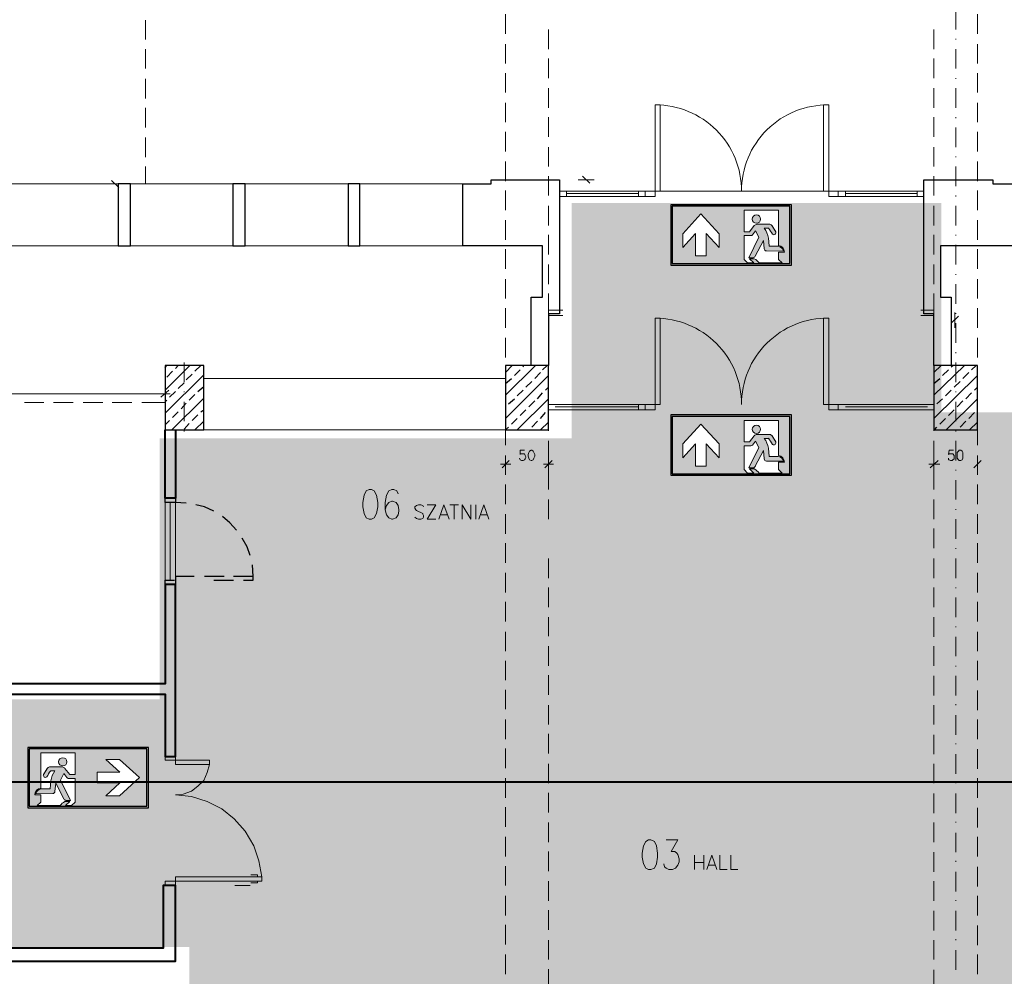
# Model space of a CAD drawing. Header units: millimetres. Extents: x 1 to 17496, y 1 to 30809.
# Tile 10 of 256: x 4293 to 5435, y 4746 to 5857. Entities that reach past the tile are written whole.
import ezdxf
from ezdxf.enums import TextEntityAlignment as Align

# ---------------------------------------------------------------- set-up
doc = ezdxf.new("R2010")
doc.units = ezdxf.units.MM
doc.linetypes.add('CENTER', pattern=[2, 1.25, -0.25, 0.25, -0.25])
for name, color, linetype, lineweight in [('0_Przyz_instalacja do central', 1, 'Continuous', 40), ('2DA_SYM', 252, 'Continuous', 25), ('CPCOLOR_255', 255, 'Continuous', 0), ('N_SSP_ewakuacja', 4, 'CENTER', 40)]:
    doc.layers.add(name, color=color, linetype=linetype, lineweight=lineweight)
for name, color, linetype in [('CP_WIPEOUT', 255, 'Continuous'), ('CPCOLOR_green', 114, 'Continuous'), ('Opisy', 255, 'Continuous'), ('PDF _Geometria', 7, 'Continuous')]:
    doc.layers.add(name, color=color, linetype=linetype)
doc.styles.add('CP_ATTR', font='ARIAL.TTF')

# ---------------------------------------------------------------- blocks, each defined once
blk = doc.blocks.new('ISO_7010_E0H5')
blk.add_wipeout([(-1, 0), (1, 0), (1, 1), (-1, 1)]).dxf.layer = 'CP_WIPEOUT'
at = {"layer": 'CPCOLOR_green'}
h = blk.add_hatch(color=256, dxfattribs=at)
h.paths.add_polyline_path([(-0.975, 0.025), (0.975, 0.025), (0.975, 0.975), (-0.975, 0.975)])
h.paths.add_polyline_path([(-0.589, 0.151), (-0.589, 0.523), (-0.801, 0.291), (-0.801, 0.52), (-0.501, 0.849), (-0.2, 0.52), (-0.2, 0.291), (-0.412, 0.523), (-0.412, 0.151)], flags=16)
h.paths.add_polyline_path([(0.215, 0.909), (0.785, 0.909), (0.785, 0.326, -0.385257), (0.884, 0.215), (0.785, 0.215), (0.785, 0.094), (0.844, 0.035), (0.467, 0.035, 0.099951), (0.384, 0.104), (0.305, 0.104), (0.377, 0.035), (0.274, 0.035), (0.215, 0.094), (0.215, 0.488), (0.329, 0.488, 0.272978), (0.353, 0.501), (0.405, 0.567), (0.457, 0.46), (0.292, 0.121), (0.367, 0.121, 0.234795), (0.401, 0.149), (0.535, 0.409), (0.55, 0.27, 0.398067), (0.585, 0.235), (0.868, 0.232, 0.330088), (0.778, 0.312), (0.63, 0.312), (0.619, 0.449, 0.104561), (0.55, 0.612), (0.619, 0.612, -0.028533), (0.685, 0.511, 0.779844), (0.74, 0.552), (0.674, 0.657, 0.237785), (0.626, 0.678), (0.426, 0.678, 0.136468), (0.384, 0.654), (0.305, 0.553), (0.215, 0.553)], flags=16)
h.paths.add_polyline_path([(0.489, 0.762, -1), (0.352, 0.762, -1)], flags=0)
at = {"layer": 'CPCOLOR_255'}
for p, q in [((-0.801, 0.52), (-0.501, 0.849)), ((-0.2, 0.52), (-0.501, 0.849)), ((0.215, 0.909), (0.785, 0.909)), ((0.215, 0.553), (0.215, 0.909)), ((0.785, 0.909), (0.785, 0.326)), ((0.305, 0.553), (0.384, 0.654)), ((0.426, 0.678), (0.626, 0.678)), ((0.74, 0.552), (0.674, 0.657)), ((0.74, 0.552), (0.678, 0.653)), ((-0.801, 0.291), (-0.589, 0.523)), ((-0.801, 0.291), (-0.801, 0.52)), ((-0.589, 0.151), (-0.589, 0.523)), ((-0.412, 0.523), (-0.412, 0.151)), ((-0.2, 0.291), (-0.412, 0.523)), ((-0.2, 0.291), (-0.2, 0.52)), ((0.215, 0.553), (0.305, 0.553)), ((0.405, 0.567), (0.353, 0.501)), ((0.405, 0.567), (0.457, 0.46)), ((0.55, 0.612), (0.619, 0.612)), ((0.215, 0.094), (0.215, 0.488)), ((0.215, 0.488), (0.329, 0.488)), ((0.457, 0.46), (0.292, 0.121)), ((0.535, 0.409), (0.401, 0.149)), ((0.535, 0.409), (0.55, 0.27)), ((0.63, 0.312), (0.619, 0.449)), ((0.585, 0.235), (0.868, 0.232)), ((0.778, 0.312), (0.63, 0.312)), ((0.785, 0.215), (0.785, 0.094)), ((0.884, 0.215), (0.785, 0.215)), ((-0.412, 0.151), (-0.589, 0.151)), ((0.215, 0.094), (0.274, 0.035)), ((0.274, 0.035), (0.377, 0.035)), ((0.292, 0.121), (0.367, 0.121)), ((0.377, 0.035), (0.305, 0.104)), ((0.305, 0.104), (0.384, 0.104)), ((0.467, 0.035), (0.844, 0.035)), ((0.785, 0.094), (0.844, 0.035))]:
    blk.add_line(p, q, dxfattribs=at)
blk.add_circle((0.42, 0.762), 0.0683, dxfattribs=at)
for centre, radius, start, end in [((0.449, 0.592), 0.0892, 104.9277, 136.0118), ((0.63, 0.62), 0.0583, 40.0868, 93.5896), ((0.329, 0.515), 0.0273, 269.0715, 330.1454), ((0.198, 0.367), 0.429, 10.9645, 34.8414), ((-0.23, -0.013), 1.055, 29.8123, 36.3497), ((0.707, 0.539), 0.0356, 230.5484, 22.3431), ((0.586, 0.271), 0.0357, 180.8278, 267.6512), ((0.769, 0.211), 0.101, 11.9581, 85.0279), ((0.773, 0.216), 0.111, 359.6634, 83.9416), ((0.357, 0.17), 0.0493, 281.9564, 334.8101), ((0.254, -0.136), 0.273, 38.7677, 61.5989)]:
    blk.add_arc(centre, radius, start, end, dxfattribs=at)
at = {"layer": 'CPCOLOR_green'}
blk.add_lwpolyline([(-0.975, 0.025), (0.975, 0.025), (0.975, 0.975), (-0.975, 0.975)], close=True, dxfattribs=at)
at = {"layer": 'Defpoints'}
blk.add_lwpolyline([(-1, 0), (1, 0), (1, 1), (-1, 1)], close=True, dxfattribs=at)
at = {"linetype": 'ByBlock', "style": 'CP_ATTR', "flags": 9}
for tag in ['NAME', 'NUMBER', 'OTHER']:
    blk.add_attdef(tag, text='', height=0.00005, dxfattribs=at).set_placement((-0.032, 0.018), align=Align.MIDDLE_LEFT)
blk = doc.blocks.new('ISO_7010_E0A5')
blk.add_wipeout([(-1, 0), (1, 0), (1, 1), (-1, 1)]).dxf.layer = 'CP_WIPEOUT'
at = {"layer": 'CPCOLOR_green'}
h = blk.add_hatch(color=256, dxfattribs=at)
h.paths.add_polyline_path([(-0.975, 0.975), (0.975, 0.975), (0.975, 0.025), (-0.975, 0.025)])
h.paths.add_polyline_path([(0.151, 0.411), (0.524, 0.411), (0.292, 0.2), (0.52, 0.2), (0.85, 0.5), (0.52, 0.8), (0.292, 0.8), (0.524, 0.589), (0.151, 0.589)], flags=16)
h.paths.add_polyline_path([(-0.215, 0.488), (-0.33, 0.488, -0.26429), (-0.353, 0.501), (-0.405, 0.567), (-0.457, 0.46), (-0.292, 0.121), (-0.367, 0.121, -0.234795), (-0.401, 0.149), (-0.535, 0.409), (-0.55, 0.27, -0.398067), (-0.585, 0.235), (-0.868, 0.232, -0.330088), (-0.778, 0.312), (-0.63, 0.312), (-0.619, 0.449, -0.104561), (-0.55, 0.612), (-0.619, 0.612, 0.028533), (-0.685, 0.511, -0.779844), (-0.74, 0.552), (-0.674, 0.657, -0.237785), (-0.626, 0.678), (-0.426, 0.678, -0.136468), (-0.384, 0.654), (-0.305, 0.553), (-0.215, 0.553), (-0.215, 0.909), (-0.785, 0.909), (-0.785, 0.326, 0.385257), (-0.884, 0.215), (-0.785, 0.215), (-0.785, 0.094), (-0.844, 0.035), (-0.467, 0.035, -0.099951), (-0.384, 0.104), (-0.305, 0.104), (-0.377, 0.035), (-0.274, 0.035), (-0.215, 0.094)], flags=16)
h.paths.add_polyline_path([(-0.352, 0.762, 1), (-0.489, 0.762, 1)], flags=0)
at = {"layer": 'CPCOLOR_255'}
for p, q in [((-0.215, 0.909), (-0.785, 0.909)), ((-0.785, 0.909), (-0.785, 0.326)), ((-0.215, 0.553), (-0.215, 0.909)), ((-0.74, 0.552), (-0.674, 0.657)), ((-0.74, 0.552), (-0.678, 0.653)), ((-0.426, 0.678), (-0.626, 0.678)), ((-0.305, 0.553), (-0.384, 0.654)), ((0.292, 0.8), (0.52, 0.8)), ((0.292, 0.8), (0.524, 0.589)), ((0.52, 0.8), (0.85, 0.5)), ((-0.55, 0.612), (-0.619, 0.612)), ((-0.405, 0.567), (-0.457, 0.46)), ((-0.405, 0.567), (-0.353, 0.501)), ((-0.215, 0.553), (-0.305, 0.553)), ((0.151, 0.589), (0.524, 0.589)), ((0.151, 0.411), (0.151, 0.589)), ((0.52, 0.2), (0.85, 0.5)), ((-0.63, 0.312), (-0.619, 0.449)), ((-0.535, 0.409), (-0.55, 0.27)), ((-0.535, 0.409), (-0.401, 0.149)), ((-0.457, 0.46), (-0.292, 0.121)), ((-0.215, 0.488), (-0.329, 0.488)), ((-0.215, 0.094), (-0.215, 0.488)), ((0.524, 0.411), (0.151, 0.411)), ((0.292, 0.2), (0.524, 0.411)), ((-0.884, 0.215), (-0.785, 0.215)), ((-0.585, 0.235), (-0.868, 0.232)), ((-0.785, 0.215), (-0.785, 0.094)), ((-0.778, 0.312), (-0.63, 0.312)), ((0.292, 0.2), (0.52, 0.2)), ((-0.785, 0.094), (-0.844, 0.035)), ((-0.467, 0.035), (-0.844, 0.035)), ((-0.305, 0.104), (-0.384, 0.104)), ((-0.377, 0.035), (-0.305, 0.104)), ((-0.274, 0.035), (-0.377, 0.035)), ((-0.292, 0.121), (-0.367, 0.121)), ((-0.215, 0.094), (-0.274, 0.035))]:
    blk.add_line(p, q, dxfattribs=at)
blk.add_circle((-0.42, 0.762), 0.0683, dxfattribs=at)
for centre, radius, start, end in [((-0.63, 0.62), 0.0583, 86.4104, 139.9132), ((-0.449, 0.592), 0.0892, 43.9882, 75.0723), ((-0.707, 0.539), 0.0356, 157.6569, 309.4516), ((0.23, -0.013), 1.055, 143.6503, 150.1877), ((-0.198, 0.367), 0.429, 145.1586, 169.0355), ((-0.329, 0.515), 0.0273, 209.8546, 270.9285), ((-0.773, 0.216), 0.111, 96.0584, 180.3366), ((-0.769, 0.211), 0.101, 94.9721, 168.0419), ((-0.586, 0.271), 0.0357, 272.3488, 359.1722), ((-0.254, -0.136), 0.273, 118.4011, 141.2323), ((-0.357, 0.17), 0.0493, 205.1899, 258.0436)]:
    blk.add_arc(centre, radius, start, end, dxfattribs=at)
at = {"layer": 'CPCOLOR_green'}
blk.add_lwpolyline([(-0.975, 0.025), (0.975, 0.025), (0.975, 0.975), (-0.975, 0.975)], close=True, dxfattribs=at)
at = {"layer": 'Defpoints'}
blk.add_lwpolyline([(-1, 0), (1, 0), (1, 1), (-1, 1)], close=True, dxfattribs=at)
at = {"linetype": 'ByBlock', "style": 'CP_ATTR', "flags": 9}
for tag in ['NAME', 'NUMBER', 'OTHER']:
    blk.add_attdef(tag, text='', height=0.00005, dxfattribs=at).set_placement((0.032, 0.018), align=Align.MIDDLE_LEFT)

msp = doc.modelspace()

# ---------------------------------------------------------------- hatches: boundary and pattern name
at = {"layer": 'N_SSP_ewakuacja', "transparency": 33554457}
h = msp.add_hatch(color=51, dxfattribs=at)
h.dxf.hatch_style = 1
h.paths.add_polyline_path([(3825.1, 5067.5), (3827.9, 5056.1), (3827.9, 4780.1), (4489.9, 4780.1), (4489.9, 4476.2), (5755.1, 4476.2), (5755.1, 5400.6), (5362.5, 5400.6), (5362.5, 5643.9), (4933.6, 5643.9), (4933.6, 5370.7), (4455.6, 5370.7), (4455.6, 5067.7), (4161.1, 5067.7), (4161.1, 5076.5), (3991.1, 5076.5), (3991.1, 5067.5)])

# ---------------------------------------------------------------- linework, layer by layer
at = {"layer": 'Opisy', "lineweight": 18}
for points in [[(4698.6, 5311.2), (4695.2, 5309.5), (4692.7, 5304.5), (4691, 5296), (4691, 5291), (4692.7, 5283.4), (4695.2, 5278.3), (4698.6, 5276.7), (4701.1, 5276.7), (4704.4, 5278.3), (4707, 5283.4), (4708.7, 5291), (4708.7, 5296), (4707, 5304.5), (4704.4, 5309.5), (4701.1, 5311.2)], [(5022.8, 4904.4), (5019.4, 4902.7), (5016.9, 4897.7), (5015.2, 4889.2), (5015.2, 4884.2), (5016.9, 4876.6), (5019.4, 4871.5), (5022.8, 4869.9), (5025.3, 4869.9), (5029.5, 4871.5), (5032.1, 4876.6), (5032.9, 4884.2), (5032.9, 4889.2), (5032.1, 4897.7), (5029.5, 4902.7), (5025.3, 4904.4)]]:
    msp.add_lwpolyline(points, close=True, dxfattribs=at)
for points in [[(4732.2, 5306.1), (4730.6, 5309.5), (4727.2, 5311.2), (4724.7, 5311.2), (4721.3, 5309.5), (4718.8, 5304.5), (4717.1, 5296), (4717.1, 5287.6), (4718.8, 5281.7), (4721.3, 5278.3), (4724.7, 5276.7), (4725.5, 5276.7), (4729.7, 5278.3), (4732.2, 5281.7), (4733.1, 5285.9), (4733.1, 5287.6), (4732.2, 5292.7), (4729.7, 5296), (4725.5, 5297.7), (4724.7, 5297.7), (4721.3, 5296), (4718.8, 5292.7), (4717.1, 5287.6)], [(4761.7, 5291), (4760.9, 5292.7), (4758.4, 5293.5), (4755.8, 5293.5), (4753.3, 5292.7), (4751.6, 5291), (4751.6, 5289.3), (4752.5, 5287.6), (4753.3, 5286.8), (4755, 5285.9), (4759.2, 5284.2), (4760.9, 5283.4), (4760.9, 5282.6), (4761.7, 5280.9), (4761.7, 5279.2), (4760.9, 5277.5), (4758.4, 5276.7), (4755.8, 5276.7), (4753.3, 5277.5), (4751.6, 5279.2)], [(4776, 5276.7), (4765.9, 5276.7), (4776, 5293.5), (4765.9, 5293.5)], [(4779.4, 5276.7), (4785.3, 5293.5), (4791.2, 5276.7)], [(4792, 5293.5), (4802.1, 5293.5)], [(4797.1, 5293.5), (4797.1, 5276.7)], [(4806.4, 5276.7), (4806.4, 5293.5), (4816.5, 5276.7), (4816.5, 5293.5)], [(4822.4, 5293.5), (4822.4, 5276.7)], [(4825.7, 5276.7), (4831.6, 5293.5), (4837.5, 5276.7)], [(4781.9, 5281.7), (4788.7, 5281.7)], [(4828.3, 5281.7), (4835, 5281.7)], [(5043, 4904.4), (5056.5, 4904.4), (5048.9, 4890.9), (5053.1, 4890.9), (5055.7, 4889.2), (5056.5, 4887.6), (5058.2, 4882.5), (5058.2, 4879.1), (5056.5, 4874.9), (5054, 4871.5), (5050.6, 4869.9), (5046.4, 4869.9), (5043, 4871.5), (5041.3, 4873.2), (5040.5, 4876.6)], [(5075.9, 4886.7), (5075.9, 4869.9)], [(5086.8, 4886.7), (5086.8, 4869.9)], [(5090.2, 4869.9), (5096.1, 4886.7), (5102, 4869.9)], [(5105.3, 4886.7), (5105.3, 4869.9), (5113.8, 4869.9)], [(5118, 4886.7), (5118, 4869.9), (5126.4, 4869.9)], [(5075.9, 4878.3), (5086.8, 4878.3)], [(5091.9, 4874.9), (5099.5, 4874.9)]]:
    msp.add_lwpolyline(points, dxfattribs=at)
at = {"layer": 'PDF _Geometria', "lineweight": 18}
for points in [[(4856.9, 5862.8), (4856.9, 5840.1)], [(5379.1, 5845.2), (5379.1, 5867.9)], [(5404.3, 5840.1), (5404.3, 5862.8)], [(4439.1, 5856.1), (4439.1, 5833.4)], [(4906.6, 5845.2), (4906.6, 5822.4)], [(5353.8, 5822.4), (5353.8, 5845.2)], [(4856.9, 5828.3), (4856.9, 5805.6)], [(5379.1, 5833.4), (5379.1, 5834.2)], [(5404.3, 5805.6), (5404.3, 5828.3)], [(4439.1, 5822.4), (4439.1, 5799.7)], [(5379.1, 5799.7), (5379.1, 5822.4)], [(4906.6, 5811.5), (4906.6, 5788.7)], [(5353.8, 5788.7), (5353.8, 5811.5)], [(4856.9, 5794.6), (4856.9, 5771.9)], [(5404.3, 5771.9), (5404.3, 5794.6)], [(4439.1, 5787.9), (4439.1, 5765.1)], [(5379.1, 5787.9), (5379.1, 5788.7)], [(4906.6, 5776.9), (4906.6, 5754.2)], [(5353.8, 5754.2), (5353.8, 5776.9)], [(5379.1, 5754.2), (5379.1, 5776.9)], [(4856.9, 5760.1), (4856.9, 5737.4)], [(5404.3, 5737.4), (5404.3, 5760.1)], [(4439.1, 5754.2), (4439.1, 5731.5)], [(4906.6, 5743.2), (4906.6, 5720.5)], [(5353.8, 5720.5), (5353.8, 5743.2)], [(5379.1, 5742.4), (5379.1, 5743.2)], [(4856.9, 5726.4), (4856.9, 5703.7)], [(5379.1, 5708.7), (5379.1, 5731.5)], [(5404.3, 5703.7), (5404.3, 5726.4)], [(4439.1, 5719.7), (4439.1, 5696.9)], [(4906.6, 5708.7), (4906.6, 5686)], [(5353.8, 5686), (5353.8, 5708.7)], [(4856.9, 5691.9), (4856.9, 5669.1)], [(5379.1, 5696.9), (5379.1, 5697.8)], [(5404.3, 5669.1), (5404.3, 5691.9)], [(4439.1, 5686), (4439.1, 5665.8)], [(5379.1, 5663.2), (5379.1, 5686)], [(4399.6, 5670), (4408, 5661.6)], [(4906.6, 5675), (4906.6, 5652.3)], [(4959.6, 5670.8), (4941.1, 5670.8)], [(4954.6, 5666.6), (4946.2, 5675)], [(5353.8, 5652.3), (5353.8, 5675)], [(4407.1, 5665.8), (4021.4, 5665.8)], [(4395.4, 5665.8), (4413, 5665.8)], [(4807.2, 5665.8), (4421.5, 5665.8)], [(4856.9, 5658.2), (4856.9, 5635.4)], [(4927.6, 5651.4), (4927.6, 5657.3)], [(5011, 5651.4), (5011, 5657.3)], [(5018.6, 5657.3), (5242.6, 5657.3)], [(5251.1, 5651.4), (5251.1, 5657.3)], [(5334.4, 5651.4), (5334.4, 5657.3)], [(5404.3, 5635.4), (5404.3, 5658.2)], [(4927.6, 5654.8), (5011, 5654.8)], [(5251.1, 5654.8), (5334.4, 5654.8)], [(5379.1, 5651.4), (5379.1, 5652.3)], [(4906.6, 5640.5), (4906.6, 5617.8)], [(5353.8, 5617.8), (5353.8, 5640.5)], [(5379.1, 5617.8), (5379.1, 5640.5)], [(4856.9, 5623.7), (4856.9, 5600.9)], [(5404.3, 5600.9), (5404.3, 5623.7)], [(4906.6, 5606.8), (4906.6, 5584.1)], [(5353.8, 5584.1), (5353.8, 5606.8)], [(5379.1, 5606), (5379.1, 5606.8)], [(4021.4, 5594.2), (4407.1, 5594.2)], [(4807.2, 5594.2), (4421.5, 5594.2)], [(4856.9, 5590), (4856.9, 5567.2)], [(5379.1, 5572.3), (5379.1, 5595)], [(5404.3, 5567.2), (5404.3, 5590)], [(4906.6, 5572.3), (4906.6, 5549.5)], [(5353.8, 5549.5), (5353.8, 5572.3)], [(4856.9, 5555.4), (4856.9, 5532.7)], [(5379.1, 5560.5), (5379.1, 5561.3)], [(5404.3, 5532.7), (5404.3, 5555.4)], [(5379.1, 5526.8), (5379.1, 5549.5)], [(4906.6, 5538.6), (4906.6, 5515.8)], [(5353.8, 5515.8), (5353.8, 5538.6)], [(4856.9, 5521.7), (4856.9, 5499)], [(4923.4, 5519.2), (4906.6, 5519.2), (4906.6, 5513.3), (4923.4, 5513.3)], [(5338.6, 5513.3), (5353.8, 5513.3), (5353.8, 5519.2), (5338.6, 5519.2)], [(5404.3, 5499), (5404.3, 5521.7)], [(5382.4, 5512.5), (5374, 5504.1)], [(5378.2, 5516.7), (5378.2, 5499)], [(5379.1, 5515), (5379.1, 5515.8)], [(4906.6, 5504.1), (4906.6, 5481.3)], [(5353.8, 5481.3), (5353.8, 5504.1)], [(5379.1, 5481.3), (5379.1, 5504.1)], [(4856.9, 5487.2), (4856.9, 5464.5)], [(5404.3, 5464.5), (5404.3, 5487.2)], [(4906.6, 5470.4), (4906.6, 5447.6)], [(5353.8, 5447.6), (5353.8, 5470.4)], [(5379.1, 5469.5), (5379.1, 5470.4)], [(4483.8, 5435.8), (4483.8, 5458.6)], [(4856.9, 5453.5), (4856.9, 5430.8)], [(5379.1, 5435.8), (5379.1, 5458.6)], [(5404.3, 5430.8), (5404.3, 5453.5)], [(4506.5, 5440), (4856.9, 5440)], [(4461.9, 5413.9), (4461.9, 5431.6)], [(4906.6, 5435.8), (4906.6, 5413.1)], [(5353.8, 5413.1), (5353.8, 5435.8)], [(4152, 5422.4), (4163.7, 5422.4), (4455.2, 5422.4), (4467.8, 5422.4)], [(4456.8, 5418.2), (4466.1, 5426.6)], [(4483.8, 5424), (4483.8, 5424.9)], [(4856.9, 5419), (4856.9, 5396.3)], [(5379.1, 5424), (5379.1, 5424.9)], [(5404.3, 5396.3), (5404.3, 5419)], [(4298.5, 5412.3), (4321.2, 5412.3)], [(4332.2, 5412.3), (4354.9, 5412.3)], [(4366.7, 5412.3), (4389.5, 5412.3)], [(4400.4, 5412.3), (4423.1, 5412.3)], [(4434.9, 5412.3), (4461.9, 5412.3)], [(4483.8, 5390.4), (4483.8, 5413.1)], [(4914.2, 5407.2), (5011, 5407.2)], [(5011, 5403.8), (5011, 5409.7)], [(5251.1, 5407.2), (5346.2, 5407.2)], [(5379.1, 5390.4), (5379.1, 5413.1)], [(4906.6, 5402.1), (4906.6, 5379.4)], [(5353.8, 5379.4), (5353.8, 5402.1)], [(4856.9, 5385.3), (4856.9, 5362.6)], [(5404.3, 5362.6), (5404.3, 5385.3)], [(4483.8, 5378.6), (4483.8, 5379.4)], [(4506.5, 5380.3), (4856.9, 5380.3)], [(4560.4, 5380.3), (4542.7, 5380.3)], [(4635.4, 5380.3), (4617.7, 5380.3)], [(5379.1, 5378.6), (5379.1, 5379.4)], [(4906.6, 5367.6), (4906.6, 5344.9)], [(5353.8, 5344.9), (5353.8, 5367.6)], [(5379.1, 5344.9), (5379.1, 5367.6)], [(4856.9, 5350.8), (4856.9, 5328)], [(4878.8, 5356.7), (4873.7, 5356.7), (4873.7, 5351.6), (4873.7, 5352.5), (4878.8, 5352.5), (4879.6, 5350.8), (4880.5, 5349.1), (4880.5, 5348.2), (4879.6, 5346.6), (4878.8, 5345.7), (4877.1, 5344.9), (4875.4, 5344.9), (4873.7, 5345.7), (4872.9, 5347.4)], [(5376.5, 5356.7), (5371.5, 5356.7), (5370.6, 5351.6), (5371.5, 5352.5), (5375.7, 5352.5), (5377.4, 5350.8), (5377.4, 5346.6), (5375.7, 5345.7), (5374.9, 5344.9), (5373.2, 5344.9), (5371.5, 5345.7), (5370.6, 5345.7), (5370.6, 5347.4)], [(5404.3, 5328), (5404.3, 5350.8)], [(5404.3, 5332.2), (5404.3, 5349.9)], [(4851, 5340.7), (4862.8, 5340.7)], [(4900.7, 5340.7), (4912.5, 5340.7)], [(5347.9, 5340.7), (5360.5, 5340.7)], [(5400.1, 5336.5), (5408.5, 5344.9)], [(4906.6, 5333.9), (4906.6, 5311.2)], [(5353.8, 5311.2), (5353.8, 5333.9)], [(5379.1, 5333.1), (5379.1, 5333.9)], [(4856.9, 5317.1), (4856.9, 5294.3)], [(5379.1, 5299.4), (5379.1, 5322.1)], [(5404.3, 5294.3), (5404.3, 5317.1)], [(4461.9, 5301.1), (4461.9, 5200.9)], [(4467.8, 5296), (4467.8, 5205.9)], [(4473.7, 5301.1), (4473.7, 5200.9)], [(4906.6, 5299.4), (4906.6, 5276.7)], [(5353.8, 5276.7), (5353.8, 5299.4)], [(4856.9, 5282.6), (4856.9, 5259.8)], [(5379.1, 5287.6), (5379.1, 5288.4)], [(5404.3, 5259.8), (5404.3, 5282.6)], [(5379.1, 5253.9), (5379.1, 5276.7)], [(5353.8, 5243), (5353.8, 5265.7)], [(4856.9, 5248.9), (4856.9, 5226.1)], [(5404.3, 5226.1), (5404.3, 5248.9)], [(5379.1, 5242.1), (5379.1, 5243)], [(4906.6, 5231.2), (4906.6, 5208.4)], [(5353.8, 5208.4), (5353.8, 5231.2)], [(5379.1, 5208.4), (5379.1, 5231.2)], [(4856.9, 5214.3), (4856.9, 5191.6)], [(5404.3, 5191.6), (5404.3, 5214.3)], [(4906.6, 5197.5), (4906.6, 5174.7)], [(5353.8, 5174.7), (5353.8, 5197.5)], [(5379.1, 5196.6), (5379.1, 5197.5)], [(4856.9, 5180.6), (4856.9, 5157.9)], [(5379.1, 5163), (5379.1, 5185.7)], [(5404.3, 5157.9), (5404.3, 5180.6)], [(4906.6, 5163), (4906.6, 5141.1)], [(5353.8, 5140.2), (5353.8, 5163)], [(4856.9, 5146.1), (4856.9, 5123.4)], [(5379.1, 5151.2), (5379.1, 5152)], [(5404.3, 5123.4), (5404.3, 5146.1)], [(5379.1, 5117.5), (5379.1, 5140.2)], [(4906.6, 5129.3), (4906.6, 5106.5)], [(5353.8, 5106.5), (5353.8, 5129.3)], [(4856.9, 5112.4), (4856.9, 5089.7)], [(5404.3, 5089.7), (5404.3, 5112.4)], [(4906.6, 5095.6), (4906.6, 5072.8)], [(5379.1, 5105.7), (5379.1, 5106.5)], [(5353.8, 5072), (5353.8, 5094.7)], [(5379.1, 5072), (5379.1, 5094.7)], [(4856.9, 5078.7), (4856.9, 5056)], [(5404.3, 5055.2), (5404.3, 5077.9)], [(5379.1, 5061), (5379.1, 5061.9)], [(4906.6, 5061), (4906.6, 5038.3)], [(5353.8, 5038.3), (5353.8, 5061)], [(4473.7, 5042.5), (4473.7, 5024.8)], [(4856.9, 5044.2), (4856.9, 5021.5)], [(5379.1, 5026.5), (5379.1, 5049.3)], [(5404.3, 5021.5), (5404.3, 5044.2)], [(4906.6, 5027.4), (4906.6, 5004.6)], [(5353.8, 5003.8), (5353.8, 5026.5)], [(5379.1, 5015.6), (5379.1, 5016.4)], [(4856.9, 5010.5), (4856.9, 4987.8)], [(5404.3, 4986.9), (5404.3, 5009.7)], [(4513.3, 4992), (4473.7, 4992), (4473.7, 5001.3), (4461.9, 5001.3), (4461.9, 4997), (4513.3, 4997), (4513.3, 4992), (4510.7, 4982.7), (4506.5, 4973.5), (4499.8, 4966.7), (4492.2, 4960.8), (4482.9, 4957.5), (4473.7, 4956.6), (4492.2, 4954.9), (4510.7, 4949), (4527.6, 4940.6), (4541.9, 4928.8), (4554.5, 4914.5), (4564.6, 4897.7), (4570.5, 4880), (4573.9, 4861.4)], [(4906.6, 4992.8), (4906.6, 4970.1)], [(5353.8, 4970.1), (5353.8, 4992.8)], [(5379.1, 4981), (5379.1, 5003.8)], [(4856.9, 4976), (4856.9, 4953.2)], [(5379.1, 4970.1), (5379.1, 4970.9)], [(5404.3, 4953.2), (5404.3, 4976)], [(4906.6, 4959.1), (4906.6, 4936.4)], [(5353.8, 4935.6), (5353.8, 4958.3)], [(5379.1, 4935.6), (5379.1, 4958.3)], [(4856.9, 4942.3), (4856.9, 4919.6)], [(5404.3, 4918.7), (5404.3, 4941.5)], [(4906.6, 4924.6), (4906.6, 4901.9)], [(5353.8, 4901.9), (5353.8, 4924.6)], [(5379.1, 4924.6), (5379.1, 4925.5)], [(5379.1, 4890.1), (5379.1, 4912.8)], [(4856.9, 4907.8), (4856.9, 4885)], [(5404.3, 4885), (5404.3, 4907.8)], [(4906.6, 4890.9), (4906.6, 4868.2)], [(5353.8, 4867.3), (5353.8, 4890.1)], [(5379.1, 4879.1), (5379.1, 4880)], [(4856.9, 4874.1), (4856.9, 4851.3)], [(5379.1, 4844.6), (5379.1, 4867.3)], [(5404.3, 4850.5), (5404.3, 4873.2)], [(4568.9, 4861.4), (4568.9, 4864), (4561.3, 4864)], [(4568.9, 4856.4), (4568.9, 4854.7), (4561.3, 4854.7)], [(4906.6, 4856.4), (4906.6, 4833.6)], [(5353.8, 4833.6), (5353.8, 4856.4)], [(4856.9, 4839.5), (4856.9, 4816.8)], [(5379.1, 4833.6), (5379.1, 4834.5)], [(5404.3, 4816.8), (5404.3, 4839.5)], [(4906.6, 4822.7), (4906.6, 4800)], [(5353.8, 4799.1), (5353.8, 4821.9)], [(5379.1, 4799.1), (5379.1, 4821.9)], [(4856.9, 4805.9), (4856.9, 4783.1)], [(5404.3, 4782.3), (5404.3, 4805)], [(4906.6, 4788.2), (4906.6, 4765.4)], [(5353.8, 4765.4), (5353.8, 4788.2)], [(5379.1, 4788.2), (5379.1, 4789)], [(5379.1, 4753.6), (5379.1, 4776.4)], [(4856.9, 4771.3), (4856.9, 4748.6)], [(5404.3, 4748.6), (5404.3, 4771.3)], [(4906.6, 4754.5), (4906.6, 4731.7)], [(5353.8, 4730.9), (5353.8, 4753.6)]]:
    msp.add_lwpolyline(points, dxfattribs=at)
for points in [[(5030.4, 5657.3), (5036.3, 5657.3), (5036.3, 5757.6), (5030.4, 5757.6), (5030.4, 5657.3), (5018.6, 5657.3), (5018.6, 5651.4), (5030.4, 5651.4)], [(5231.7, 5657.3), (5231.7, 5757.6), (5225.8, 5757.6), (5225.8, 5657.3)], [(5018.6, 5651.4), (5018.6, 5657.3), (4919.2, 5657.3), (4919.2, 5651.4)], [(5242.6, 5651.4), (5242.6, 5657.3), (5231.7, 5657.3), (5231.7, 5651.4)], [(5342, 5651.4), (5342, 5657.3), (5242.6, 5657.3), (5242.6, 5651.4)], [(5030.4, 5409.7), (5018.6, 5409.7), (5018.6, 5403.8), (5030.4, 5403.8), (5030.4, 5409.7), (5036.3, 5409.7), (5036.3, 5510), (5030.4, 5510)], [(5231.7, 5409.7), (5225.8, 5409.7), (5225.8, 5510), (5231.7, 5510), (5231.7, 5409.7), (5242.6, 5409.7), (5242.6, 5403.8), (5231.7, 5403.8)], [(5018.6, 5403.8), (5018.6, 5409.7), (4906.6, 5409.7), (4906.6, 5403.8)], [(5353.8, 5403.8), (5353.8, 5409.7), (5242.6, 5409.7), (5242.6, 5403.8)], [(4591.6, 5380.3), (4573.9, 5380.3)], [(4856.9, 5349.9), (4856.9, 5332.2)], [(4886.4, 5356.7), (4884.7, 5355.8), (4883.8, 5354.1), (4883, 5351.6), (4883, 5349.9), (4883.8, 5347.4), (4884.7, 5345.7), (4886.4, 5344.9), (4887.2, 5344.9), (4888.9, 5345.7), (4889.7, 5347.4), (4890.6, 5349.9), (4890.6, 5351.6), (4889.7, 5354.1), (4888.9, 5355.8), (4887.2, 5356.7)], [(4906.6, 5349.9), (4906.6, 5332.2)], [(5353.8, 5349.9), (5353.8, 5332.2)], [(5383.3, 5356.7), (5382.4, 5355.8), (5380.8, 5354.1), (5380.8, 5347.4), (5382.4, 5345.7), (5383.3, 5344.9), (5385, 5344.9), (5386.7, 5345.7), (5387.5, 5347.4), (5387.5, 5354.1), (5386.7, 5355.8), (5385, 5356.7)], [(4861.1, 5344.9), (4852.7, 5336.5)], [(4910.8, 5344.9), (4902.4, 5336.5)], [(5358.9, 5344.9), (5349.6, 5336.5)], [(4461.9, 5042.5), (4461.9, 5024.8)], [(4573.9, 4861.4), (4473.7, 4861.4), (4473.7, 4851.3), (4461.9, 4851.3), (4461.9, 4856.4), (4573.9, 4856.4)], [(4542.7, 4851.3), (4560.4, 4851.3)]]:
    msp.add_lwpolyline(points, close=True, dxfattribs=at)
for points in [[(5231.7, 5757.6, 0.420627), (5130.6, 5657.3, 0.416687), (5030.4, 5757.6)], [(5231.7, 5510, 0.420627), (5130.6, 5409.7, 0.416687), (5030.4, 5510)]]:
    msp.add_lwpolyline(points, format="xyb", dxfattribs=at)
at = {"layer": 'PDF _Geometria', "lineweight": 25}
for points in [[(4886.4, 5455.2), (4886.4, 5534.4), (4899.8, 5534.4), (4899.8, 5594.2), (4807.2, 5594.2), (4807.2, 5665.8), (4840, 5665.8), (4840, 5670.8), (4919.2, 5670.8), (4919.2, 5515), (4906.6, 5515), (4906.6, 5455.2)], [(5353.8, 5455.2), (5353.8, 5515), (5342, 5515), (5342, 5670.8), (5422, 5670.8), (5422, 5665.8), (5455.7, 5665.8), (5455.7, 5594.2), (5361.4, 5594.2), (5361.4, 5534.4), (5374, 5534.4), (5374, 5455.2)], [(4461.9, 5452.7), (4463.6, 5455.2)], [(4461.9, 5426.6), (4490.5, 5455.2)], [(4473.7, 5451.8), (4477, 5455.2)], [(4496.4, 5448.5), (4503.2, 5455.2)], [(4856.9, 5446.8), (4864.5, 5455.2)], [(4856.9, 5420.7), (4891.4, 5455.2)], [(4867, 5443.4), (4873.7, 5450.2)], [(4877.1, 5453.5), (4877.9, 5455.2)], [(4899.8, 5450.2), (4904.9, 5455.2)], [(5353.8, 5446.8), (5362.2, 5455.2)], [(5353.8, 5420.7), (5389.2, 5455.2)], [(5363.9, 5443.4), (5370.6, 5450.2)], [(5374, 5453.5), (5375.7, 5455.2)], [(5397.6, 5450.2), (5402.7, 5455.2)], [(4461.9, 5399.6), (4506.5, 5444.3)], [(4463.6, 5441.7), (4470.3, 5448.5)], [(4486.3, 5438.4), (4493.1, 5445.1)], [(4856.9, 5393.7), (4906.6, 5443.4)], [(4856.9, 5434.2), (4863.6, 5440)], [(4890.6, 5440), (4897.3, 5446.8)], [(5353.8, 5393.7), (5404.3, 5443.4)], [(5353.8, 5434.2), (5360.5, 5440)], [(5387.5, 5440), (5394.2, 5446.8)], [(4477, 5428.3), (4483.8, 5435)], [(4499.8, 5424.9), (4506.5, 5430.8)], [(4880.5, 5429.9), (4887.2, 5436.7)], [(4903.2, 5426.6), (4906.6, 5429.9)], [(5377.4, 5429.9), (5384.1, 5436.7)], [(5401, 5426.6), (5404.3, 5429.9)], [(4466.9, 5418.2), (4473.7, 5424.9)], [(4469.5, 5380.3), (4506.5, 5417.3)], [(4489.7, 5414.8), (4496.4, 5421.5)], [(4860.3, 5410.6), (4867, 5416.5)], [(4870.4, 5419.8), (4877.1, 5426.6)], [(4870.4, 5380.3), (4906.6, 5416.5)], [(4893.9, 5416.5), (4899.8, 5423.2)], [(5357.2, 5410.6), (5363.9, 5416.5)], [(5367.3, 5419.8), (5374, 5426.6)], [(5368.1, 5380.3), (5404.3, 5416.5)], [(5390.9, 5416.5), (5397.6, 5423.2)], [(4461.9, 5413.1), (4463.6, 5414.8)], [(4480.4, 5404.7), (4486.3, 5411.4)], [(4883.8, 5407.2), (4890.6, 5413.9)], [(5380.8, 5407.2), (5387.5, 5413.9)], [(4470.3, 5394.6), (4477, 5401.3)], [(4493.1, 5391.2), (4499.8, 5397.9)], [(4503.2, 5401.3), (4506.5, 5403.8)], [(4863.6, 5387), (4870.4, 5393.7)], [(4873.7, 5397.1), (4880.5, 5403.8)], [(4897.3, 5393.7), (4903.2, 5400.5)], [(5360.5, 5387), (5367.3, 5393.7)], [(5370.6, 5397.1), (5377.4, 5403.8)], [(5394.2, 5393.7), (5401, 5400.5)], [(4461.9, 5386.1), (4466.9, 5391.2)], [(4483.8, 5381.1), (4489.7, 5387.8)], [(4496.4, 5380.3), (4506.5, 5390.4)], [(4856.9, 5380.3), (4860.3, 5383.6)], [(4887.2, 5383.6), (4893.9, 5390.4)], [(4897.3, 5380.3), (4906.6, 5389.5)], [(5354.6, 5380.3), (5357.2, 5383.6)], [(5384.1, 5383.6), (5390.9, 5390.4)], [(5395.1, 5380.3), (5404.3, 5389.5)], [(4486.3, 5295.2), (4473.7, 5296), (4461.9, 5296), (4461.9, 5301.1), (4473.7, 5301.1), (4473.7, 5296)], [(4518.3, 5285.9), (4507.4, 5291), (4497.3, 5293.5)], [(4544.4, 5264), (4536.8, 5272.4), (4528.4, 5280)], [(4560.4, 5234.5), (4557.1, 5244.7), (4551.2, 5254.8)], [(4552.8, 5205.9), (4563.8, 5205.9), (4563.8, 5210.1), (4563, 5223.6)], [(4495.6, 5210.1), (4473.7, 5210.1), (4473.7, 5200.9), (4461.9, 5200.9), (4461.9, 5205.9), (4472.8, 5205.9)], [(4530.1, 5210.1), (4507.4, 5210.1)], [(4563.8, 5210.1), (4541.1, 5210.1)], [(4518.3, 5205.9), (4541.1, 5205.9)]]:
    msp.add_lwpolyline(points, dxfattribs=at)
for points in [[(4421.5, 5594.2), (4421.5, 5665.8), (4407.1, 5665.8), (4407.1, 5594.2)], [(4554.5, 5594.2), (4554.5, 5665.8), (4540.2, 5665.8), (4540.2, 5594.2)], [(4687.6, 5594.2), (4687.6, 5665.8), (4674.1, 5665.8), (4674.1, 5594.2)], [(4506.5, 5380.3), (4506.5, 5455.2), (4461.9, 5455.2), (4461.9, 5380.3)], [(4906.6, 5380.3), (4906.6, 5455.2), (4856.9, 5455.2), (4856.9, 5380.3)], [(5404.3, 5380.3), (5404.3, 5455.2), (5353.8, 5455.2), (5353.8, 5380.3)]]:
    msp.add_lwpolyline(points, close=True, dxfattribs=at)
at = {"layer": 'PDF _Geometria', "lineweight": 40}
for points in [[(3986.9, 5400.5), (4146.1, 5400.5), (4146.1, 5073.7), (4461.9, 5073.7), (4461.9, 5001.3), (4473.7, 5001.3), (4473.7, 5200.9), (4461.9, 5200.9), (4461.9, 5085.5), (4157.8, 5085.5), (4157.8, 5412.3), (3986.9, 5412.3), (4146.1, 5412.3)], [(4473.7, 5380.3), (4473.7, 5301.1), (4461.9, 5301.1), (4461.9, 5380.3)], [(4221, 4763.7), (4473.7, 4763.7), (4473.7, 4851.3), (4459.4, 4851.3), (4459.4, 4778.9), (3986.9, 4778.9)]]:
    msp.add_lwpolyline(points, dxfattribs=at)

# ---------------------------------------------------------------- next in the draw order: block references
at = {"layer": '2DA_SYM', "xscale": 70, "yscale": 70, "zscale": 70}
for name, p in [('ISO_7010_E0H5', (5118.5, 5571.7)), ('ISO_7010_E0H5', (5118.5, 5327.7)), ('ISO_7010_E0A5', (4372.4, 4941.7))]:
    msp.add_blockref(name, p, dxfattribs=at)

# ---------------------------------------------------------------- next in the draw order: linework, layer by layer
at = {"layer": '0_Przyz_instalacja do central'}
msp.add_lwpolyline([(10538.9, 5307.8), (10558.5, 5307.8), (10558.5, 5054.5), (10558.3, 5054.5), (10558.3, 5051), (10558.4, 5051), (10558.4, 4971.4), (6510.8, 4971.4), (6510.8, 5041), (6510.8, 4971.5), (3646.7, 4971.5), (3646.7, 5045.8)], dxfattribs=at)

doc.saveas('drawing.dxf')
